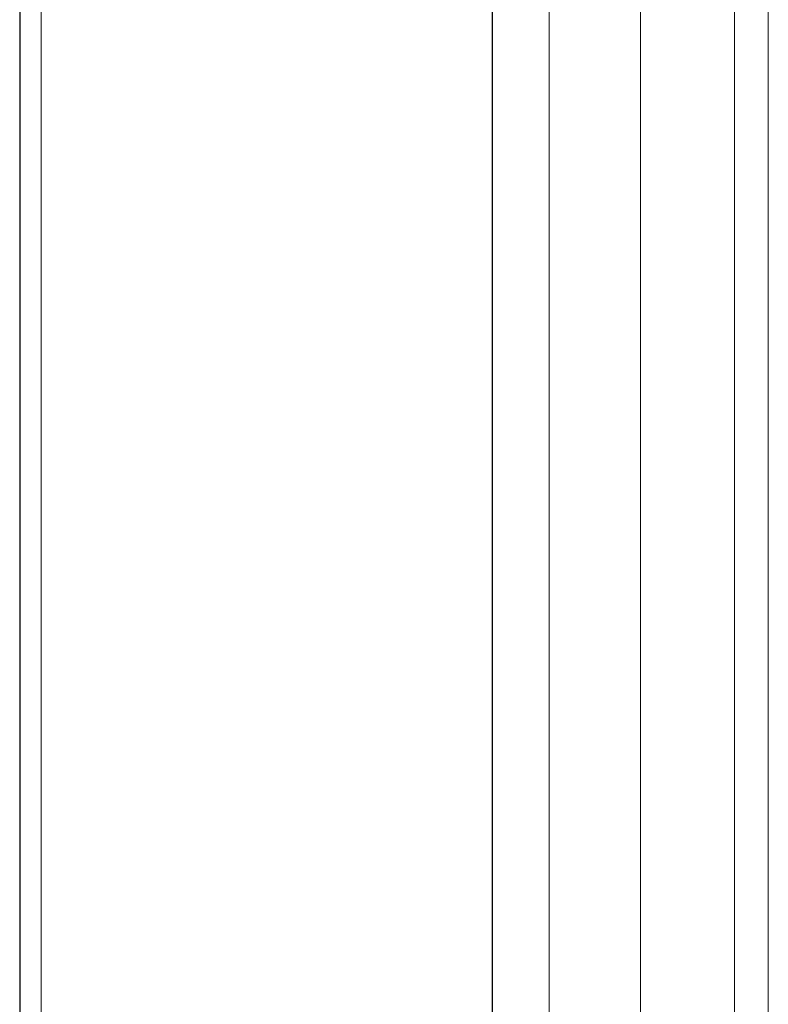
# Paper-space layout 'Blatt2' of a CAD drawing. Header units: millimetres. Extents: x 5 to 418, y 2 to 292.
# Tile 14 of 124: x 126 to 138, y 145 to 161. Entities that reach past the tile are written whole.
import ezdxf

# ---------------------------------------------------------------- set-up
doc = ezdxf.new("R2010")
doc.units = ezdxf.units.MM

psp = doc.layouts.new('Blatt2')

# ---------------------------------------------------------------- linework, layer by layer
at = {"color": 7, "linetype": 'Continuous', "lineweight": 18}
for p, q in [((137.787, 119.753), (137.787, 182.97)), ((138.361, 182.961), (138.361, 119.744)), ((136.196, 182.051), (136.196, 119.013)), ((134.648, 118.957), (134.648, 181.994)), ((126.042, 178.688), (126.042, 137.91))]:
    psp.add_line(p, q, dxfattribs=at)
at = {"color": 7, "linetype": 'Continuous', "lineweight": 25}
for p, q in [((133.689, 119.219), (133.689, 182.374)), ((125.676, 179.199), (125.676, 138.42))]:
    psp.add_line(p, q, dxfattribs=at)

doc.saveas('drawing.dxf')
